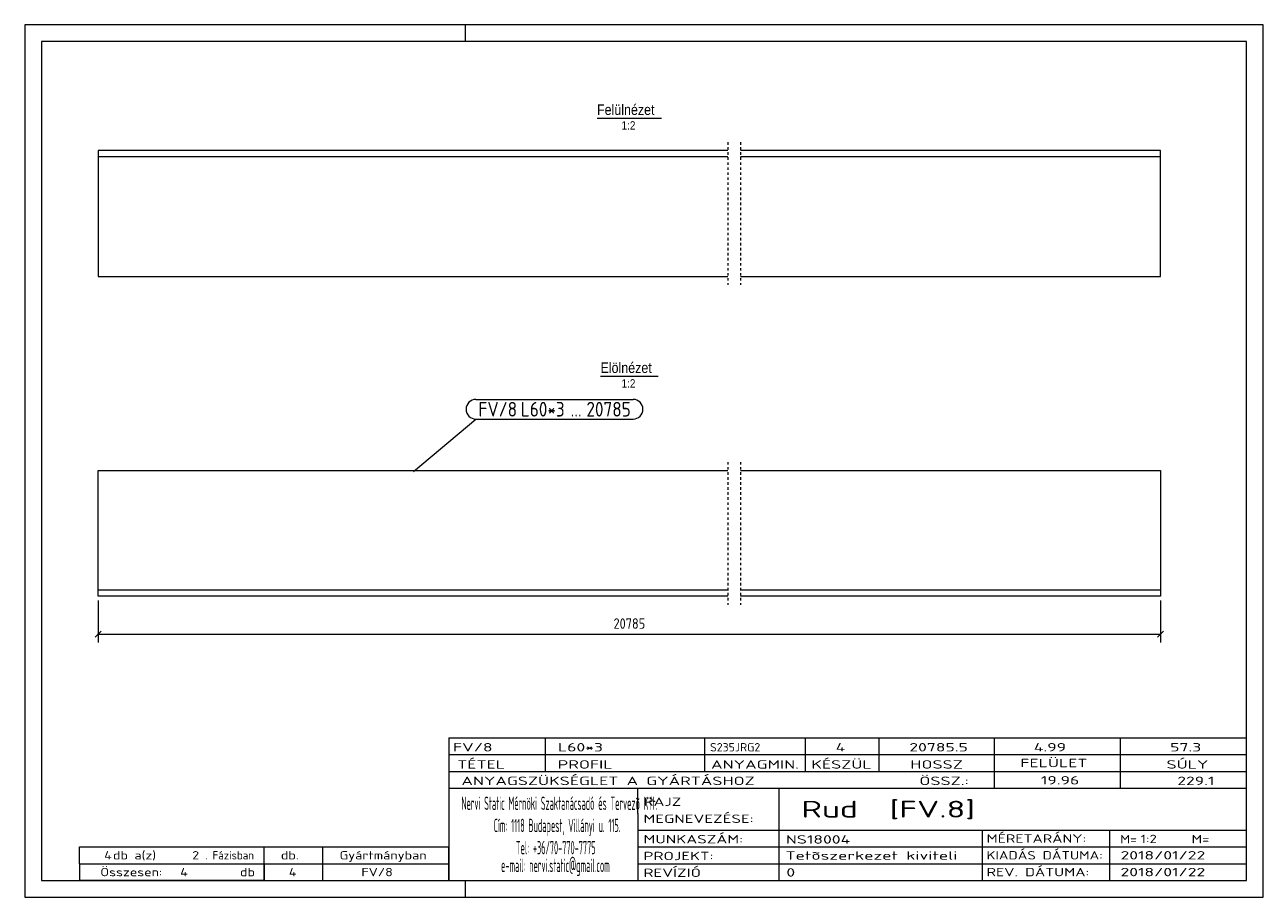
# Model space of a CAD drawing. Header units: millimetres. Extents: x 1 to 296, y 1 to 209.
import ezdxf

# ---------------------------------------------------------------- set-up
doc = ezdxf.new("R2010")
doc.units = ezdxf.units.MM
doc.header["$LTSCALE"] = 0.6
doc.linetypes.add('XKITLINE00', pattern=[0])
doc.linetypes.add('XKITLINE01', pattern=[4, 1, -1, 1, -1])
for name, color, linetype, lineweight in [('DrawingSheet', 5, 'Continuous', 0), ('OtherObjectType', 1, 'Continuous', 0), ('Part', 2, 'Continuous', 0), ('PartMark', 3, 'Continuous', 0), ('Z-DIMENSIONS', 1, 'Continuous', 0)]:
    doc.layers.add(name, color=color, linetype=linetype, lineweight=lineweight)
doc.styles.add('ARIAL', font='ARIAL.TTF')
doc.styles.add('ISOCPEUR', font='ISOCPEUR.TTF')

msp = doc.modelspace()

# ---------------------------------------------------------------- linework, layer by layer
at = {"layer": 'DrawingSheet', "color": 2, "linetype": 'XKITLINE00', "lineweight": 0}
for p, q in [((296, 209), (1, 209)), ((1, 209), (1, 1)), ((106, 205), (106, 209)), ((296, 1), (296, 209)), ((106, 1), (106, 5)), ((1, 1), (296, 1))]:
    msp.add_line(p, q, dxfattribs=at)
at = {"layer": 'DrawingSheet', "color": 3, "linetype": 'XKITLINE00', "lineweight": 0}
for p, q in [((292, 205), (5, 205)), ((5, 205), (5, 5)), ((292, 5), (292, 205)), ((5, 5), (292, 5))]:
    msp.add_line(p, q, dxfattribs=at)
at = {"layer": 'OtherObjectType', "color": 6, "linetype": 'XKITLINE00', "lineweight": 0}
for p, q in [((137.31, 186.75), (152.69, 186.75)), ((138.14, 125.24), (151.86, 125.24))]:
    msp.add_line(p, q, dxfattribs=at)
at = {"layer": 'OtherObjectType', "color": 7, "linetype": 'XKITLINE00', "lineweight": 0}
for p, q in [((102, 39), (292, 39)), ((102, 39), (102, 35)), ((102, 39), (292, 39)), ((125, 35), (125, 39)), ((163, 35), (163, 39)), ((187, 35), (187, 39)), ((204.5, 35), (204.5, 39)), ((232, 35), (232, 39)), ((262, 35), (262, 39)), ((292, 35), (292, 39)), ((102, 35), (292, 35)), ((102, 35), (102, 5)), ((102, 35), (292, 35)), ((125, 31), (125, 35)), ((163, 31), (163, 35)), ((187, 31), (187, 35)), ((204.5, 31), (204.5, 35)), ((232, 31), (232, 35)), ((262, 31), (262, 35)), ((292, 31), (292, 35)), ((102, 31), (292, 31)), ((232, 27), (232, 31)), ((262, 27), (262, 31)), ((292, 27), (292, 31)), ((102, 27), (292, 27)), ((147, 21), (147, 27)), ((180.7, 17), (180.7, 27)), ((292, 21), (292, 27)), ((147, 21), (147, 5)), ((292, 17), (292, 21)), ((147, 17), (292, 17)), ((180.7, 5), (180.7, 17)), ((229.16, 13), (229.16, 17)), ((259.5, 5), (259.5, 17)), ((292, 13), (292, 17)), ((14, 9), (14, 13)), ((14, 13), (58, 13)), ((14, 13), (58, 13)), ((58, 9), (58, 13)), ((58, 13), (102, 13)), ((58, 9), (58, 13)), ((72, 9), (72, 13)), ((102, 9), (102, 13)), ((147, 13), (292, 13)), ((229.16, 5), (229.16, 13)), ((292, 9), (292, 13)), ((14, 9), (58, 9)), ((14, 9), (14, 5)), ((14, 9), (58, 9)), ((58, 9), (58, 5)), ((58, 9), (102, 9)), ((58, 5), (58, 9)), ((72, 5), (72, 9)), ((102, 5), (102, 9)), ((147, 9), (292, 9)), ((292, 5), (292, 9)), ((58, 5), (14, 5)), ((58, 5), (102, 5)), ((102, 5), (292, 5)), ((139.5, 5), (292, 5))]:
    msp.add_line(p, q, dxfattribs=at)
at = {"layer": 'Part', "color": 2, "linetype": 'XKITLINE01', "lineweight": 0}
for p, q in [((168.5, 181), (168.5, 146.99)), ((171.51, 181), (171.51, 146.99)), ((168.5, 104.74), (168.5, 70.73)), ((171.51, 104.74), (171.51, 70.73))]:
    msp.add_line(p, q, dxfattribs=at)
at = {"layer": 'Part', "color": 2, "linetype": 'XKITLINE00', "lineweight": 0}
for p, q in [((168.5, 179), (18.5, 179)), ((18.5, 179), (18.5, 149)), ((168.5, 177.5), (18.5, 177.5)), ((271.5, 179), (171.5, 179)), ((271.5, 177.5), (171.5, 177.5)), ((271.5, 149), (271.5, 179)), ((18.5, 149), (168.5, 149)), ((171.5, 149), (271.5, 149)), ((18.5, 72.74), (18.5, 102.74)), ((18.5, 102.74), (168.5, 102.74)), ((171.5, 102.74), (271.5, 102.74)), ((271.5, 102.74), (271.5, 72.74)), ((168.5, 74.24), (18.5, 74.24)), ((271.5, 74.24), (171.5, 74.24)), ((168.5, 72.74), (18.5, 72.74)), ((271.5, 72.74), (171.5, 72.74))]:
    msp.add_line(p, q, dxfattribs=at)
at = {"layer": 'PartMark', "color": 7, "linetype": 'XKITLINE00', "lineweight": 0}
for p, q in [((108.47, 119.69), (145.91, 119.69)), ((93.62, 102.49), (108.47, 114.99)), ((108.47, 114.99), (145.91, 114.99))]:
    msp.add_line(p, q, dxfattribs=at)
for centre, start, end in [((108.47, 117.34), 90, 270), ((145.91, 117.34), 270, 90)]:
    msp.add_arc(centre, 2.35, start, end, dxfattribs=at)
at = {"layer": 'Z-DIMENSIONS', "color": 7, "linetype": 'XKITLINE00', "lineweight": 0}
for p, q in [((18.5, 71.74), (18.5, 61.74)), ((271.5, 71.74), (271.5, 61.74)), ((19.21, 64.44), (17.79, 63.03)), ((18.5, 63.74), (271.5, 63.74)), ((272.21, 64.44), (270.79, 63.03))]:
    msp.add_line(p, q, dxfattribs=at)
at = {"layer": 'Z-DIMENSIONS', "color": 3}
for p in [(18.5, 63.74), (271.5, 63.74)]:
    msp.add_point(p, dxfattribs=at)

# ---------------------------------------------------------------- texts
at = {"layer": 'OtherObjectType', "color": 6, "style": 'ARIAL', "width": 0.85}
for s, height, p in [('Felülnézet', 2.5, (137.31, 187.5)), ('1:2', 2, (143.15, 184)), ('Elölnézet', 2.5, (138.14, 125.99)), ('1:2', 2, (143.15, 122.49))]:
    msp.add_text(s, height=height, dxfattribs=at).set_placement(p)
at = {"layer": 'OtherObjectType', "color": 7, "style": 'ISOCPEUR'}
for s, height, width, p in [('FV/8', 2, 1.525501, (103, 35.76)), ('L60*3', 2, 1.525501, (128, 35.76)), ('S235JRG2', 2, 1.02, (164.22, 35.76)), ('4', 2, 1.525501, (194.16, 35.76)), ('20785.5', 2, 1.525501, (211.7, 35.76)), ('4.99', 2, 1.525501, (241.35, 35.76)), ('57.3', 2, 1.525501, (273.83, 35.76)), ('TÉTEL', 2, 1.525501, (104, 31.66)), ('PROFIL', 2, 1.525501, (127.96, 31.66)), ('ANYAGMIN.', 2, 1.525501, (164.47, 31.66)), ('KÉSZÜL', 2, 1.525501, (188.37, 31.66)), ('HOSSZ', 2, 1.525501, (211.96, 31.66)), ('FELÜLET', 2, 1.525501, (238.13, 32)), ('SÚLY', 2, 1.525501, (272.96, 31.66)), ('ANYAGSZÜKSÉGLET A GYÁRTÁSHOZ', 2, 1.525501, (105, 27.75)), ('ÖSSZ.:', 2, 1.525501, (214.1, 27.75)), ('19.96', 2, 1.525501, (243.05, 27.88)), ('229.1', 2, 1.525501, (275.52, 27.75)), ('Nervi Static Mérnöki\xa0Szaktanácsadó\xa0és\xa0Tervezõ Kft.', 3.1765, 0.403093, (105, 21.82)), ('RAJZ', 2, 1.445, (148.38, 22.78)), ('Rud  [FV.8]', 4, 1.474651, (186, 20)), ('MEGNEVEZÉSE:', 2, 1.445, (148.38, 18.72)), ('Cím:\xa01118 Budapest, Villányi u. 115.', 3.1765, 0.403093, (112.69, 16.53)), ('MUNKASZÁM:', 2, 1.445, (148.38, 13.84)), ('NS18004', 2, 1.525501, (182.28, 13.78)), ('MÉRETARÁNY:', 2, 1.36, (230.1, 14)), ('M=', 2, 1.211571, (261.91, 13.84)), ('1:2', 2, 1.275, (266.79, 13.9)), ('M=', 2, 1.275, (278.95, 13.87)), ('4', 2, 1.211571, (19.9, 10)), ('db a(z)', 2, 1.211571, (22, 10)), ('2', 2, 1.211571, (40.86, 10)), ('. Fázisban', 2, 0.935, (44, 10)), ('db.', 2, 1.211571, (62, 10)), ('Gyártmányban', 2, 1.211571, (76, 10)), ('Tel:\xa0+36/70-770-7775', 3.1765, 0.403093, (117.97, 11.24)), ('PROJEKT:', 2, 1.445, (148.38, 9.84)), ('Tetõszerkezet kiviteli ', 2, 1.525501, (182.2, 9.94)), ('KIADÁS DÁTUMA:', 2, 1.275, (230.1, 10)), ('2018/01/22', 2, 1.525501, (262, 10)), ('e-mail:\xa0nervi.static@gmail.com', 3.1765, 0.403093, (114.45, 7)), ('Összesen:            db', 2, 1.211571, (19, 6)), ('4', 2, 1.211571, (38.02, 6)), ('4', 2, 1.211571, (63.9, 6)), ('FV/8', 2, 1.211571, (81.18, 6)), ('REVÍZIÓ', 2, 1.445, (148.38, 5.84)), ('0', 2, 1.525501, (182.41, 5.92)), ('REV. DÁTUMA:', 2, 1.36, (230.1, 6)), ('2018/01/22', 2, 1.525501, (262, 6))]:
    msp.add_text(s, height=height, dxfattribs=dict(at, width=width)).set_placement(p)
at = {"layer": 'PartMark', "color": 3, "style": 'ISOCPEUR', "width": 0.85}
for s, p in [('FV/8', (109.07, 115.59)), ('L60*3', (119.15, 115.59)), ('20785', (134.78, 115.59)), ('...', (131.02, 115.59))]:
    msp.add_text(s, height=3.5, dxfattribs=at).set_placement(p)
at = {"layer": 'Z-DIMENSIONS', "color": 3, "style": 'ISOCPEUR', "width": 0.85}
msp.add_text('20785', height=2.5, dxfattribs=at).set_placement((141.24, 64.99))

doc.saveas('drawing.dxf')
